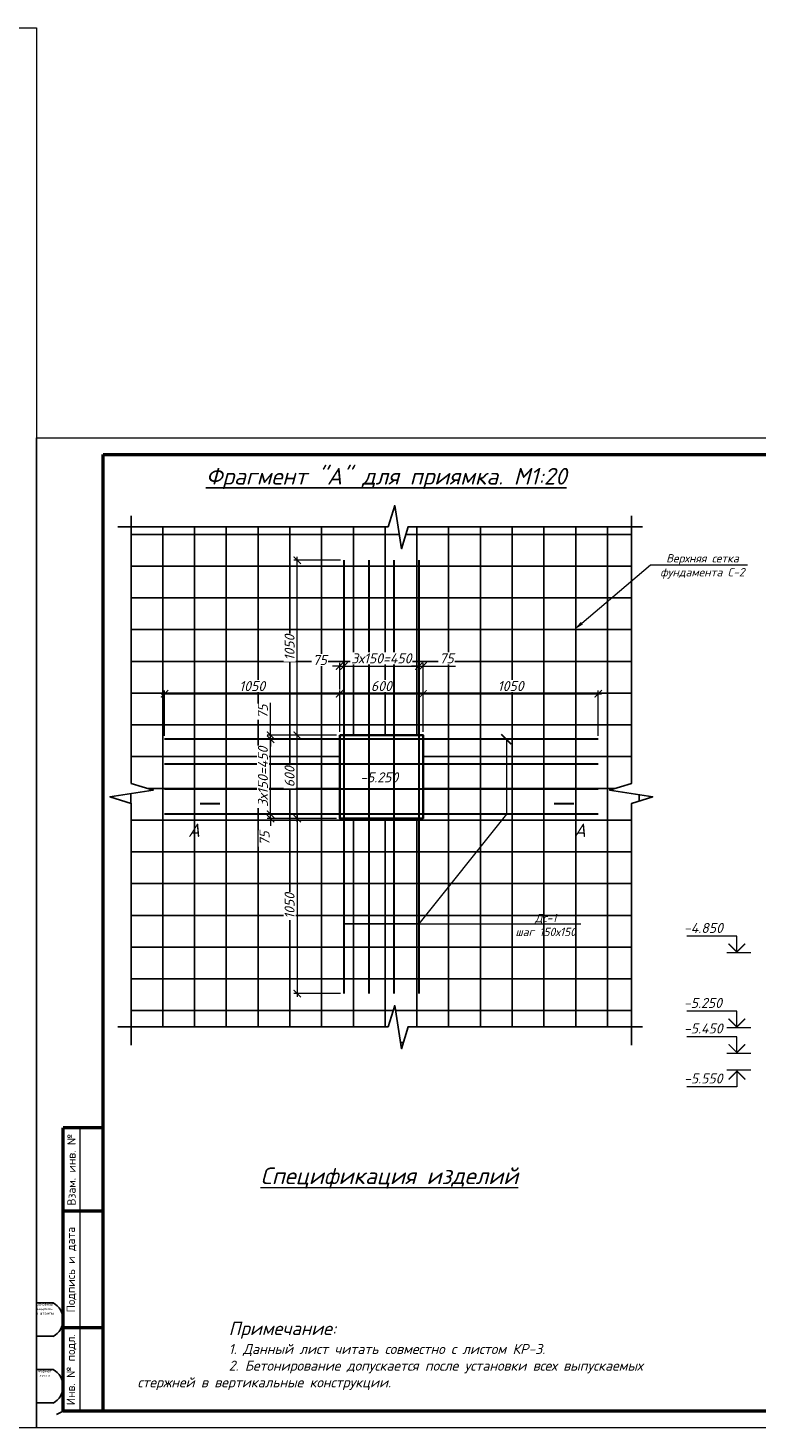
# Model space of a CAD drawing. Header units: millimetres. Extents: x -33345 to 4712671, y -3392 to 121473.
# Tile 33 of 256: x 325235 to 347092, y 44501 to 86501. Entities that reach past the tile are written whole.
import ezdxf
from ezdxf import colors
from ezdxf.entities.mleader import LeaderData, LeaderLine
from ezdxf.enums import TextEntityAlignment as Align
from ezdxf.math import Vec2, Vec3

# ---------------------------------------------------------------- set-up
doc = ezdxf.new("R2010")
doc.units = ezdxf.units.MM
doc.layers.add('0_Текст', color=7, linetype='Continuous', lineweight=20)
doc.layers.add('Lina', color=7, linetype='Continuous', lineweight=20)
doc.styles.add('ISO', font='isocpeui.ttf')
doc.styles.add('ISO_1.0', font='isocpeur.TTF')
doc.styles.add('X-U-RW-01$0$StyleROMANS', font='GOTHIC.TTF')
doc.dimstyles.new('Дв зас-М20', dxfattribs={"dimscale": 0, "dimtxt": 300, "dimasz": 220, "dimexe": 100, "dimexo": 100, "dimgap": 80, "dimtad": 1, "dimdec": 0, "dimlfac": 0.2, "dimzin": 0, "dimdsep": 46, "dimtxsty": 'ISO', "dimblk": 'ARCHTICK', "dimcen": 70, "dimdle": 100, "dimclrd": 251, "dimclre": 251, "dimclrt": 251, "dimadec": 0, "dimazin": 0, "dimtfac": 1, "dimtdec": 0, "dimtofl": 0, "dimtmove": 0, "dimatfit": 3, "dimldrblk": 'OPEN30', "dimfxl": 0.18, "dimtolj": 1, "dimtzin": 0, "dimlwd": 0, "dimlwe": 0, "dimarcsym": 0})

# ---------------------------------------------------------------- blocks, each defined once
blk = doc.blocks.new('awe4tD')
at = {"layer": 'Lina', "ltscale": 10}
blk.add_lwpolyline([(-44239015, 22734378), (-44314815, 22734378), (-44314815, 22776378), (-44239015, 22776378)], close=True, dxfattribs=at)
blk = doc.blocks.new('_ArchTick')
at = {"color": 0, "linetype": 'ByBlock', "const_width": 0.15}
blk.add_lwpolyline([(-0.5, -0.5), (0.5, 0.5)], dxfattribs=at)
blk = doc.blocks.new('*D2749')
at = {"color": 251, "lineweight": 0, "transparency": 16777216}
for p, q in [((329230, 66529), (334680, 66529)), ((329330, 65262), (329330, 66629)), ((334580, 65387), (334580, 66629))]:
    blk.add_line(p, q, dxfattribs=at)
at = {"layer": 'Defpoints', "color": 0, "transparency": 16777216}
for p in [(334580, 66529), (329330, 65162), (334580, 65287)]:
    blk.add_point(p, dxfattribs=at)
at = {"color": 251, "lineweight": 0, "transparency": 16777216, "xscale": 220, "yscale": 220, "zscale": 220, "rotation": 180}
blk.add_blockref('_ArchTick', (329330, 66529), dxfattribs=at)
at = {"color": 251, "lineweight": 0, "transparency": 16777216, "xscale": 220, "yscale": 220, "zscale": 220}
blk.add_blockref('_ArchTick', (334580, 66529), dxfattribs=at)
at = {"color": 251, "transparency": 16777216, "insert": (331955, 66759), "char_height": 300, "attachment_point": 5, "style": 'ISO', "bg_fill": 3, "box_fill_scale": 1.1, "bg_fill_color": 256, "bg_fill_true_color": 13158600, "bg_fill_transparency": 0}
blk.add_mtext('\\A1;1050', dxfattribs=at)
blk = doc.blocks.new('_Open30')
at = {"color": 0, "linetype": 'ByBlock', "lineweight": -2}
for p, q in [((-1, 0.27), (0, 0)), ((0, 0), (-1, -0.27)), ((0, 0), (-1, 0))]:
    blk.add_line(p, q, dxfattribs=at)
blk = doc.blocks.new('*D2750')
at = {"color": 251, "lineweight": 0, "transparency": 16777216}
for p, q in [((334480, 66529), (337180, 66529)), ((334580, 65387), (334580, 66629)), ((337080, 65387), (337080, 66629))]:
    blk.add_line(p, q, dxfattribs=at)
at = {"layer": 'Defpoints', "color": 0, "transparency": 16777216}
for p in [(337080, 66529), (334580, 65287), (337080, 65287)]:
    blk.add_point(p, dxfattribs=at)
at = {"color": 251, "lineweight": 0, "transparency": 16777216, "xscale": 220, "yscale": 220, "zscale": 220, "rotation": 180}
blk.add_blockref('_ArchTick', (334580, 66529), dxfattribs=at)
at = {"color": 251, "lineweight": 0, "transparency": 16777216, "xscale": 220, "yscale": 220, "zscale": 220}
blk.add_blockref('_ArchTick', (337080, 66529), dxfattribs=at)
at = {"color": 251, "transparency": 16777216, "insert": (335830, 66759), "char_height": 300, "attachment_point": 5, "style": 'ISO', "bg_fill": 3, "box_fill_scale": 1.1, "bg_fill_color": 256, "bg_fill_true_color": 13158600, "bg_fill_transparency": 0}
blk.add_mtext('\\A1;600', dxfattribs=at)
blk = doc.blocks.new('*D2751')
at = {"color": 251, "lineweight": 0, "transparency": 16777216}
for p, q in [((336980, 66529), (342430, 66529)), ((337080, 65387), (337080, 66629)), ((342330, 65262), (342330, 66629))]:
    blk.add_line(p, q, dxfattribs=at)
at = {"layer": 'Defpoints', "color": 0, "transparency": 16777216}
for p in [(342330, 66529), (337080, 65287), (342330, 65162)]:
    blk.add_point(p, dxfattribs=at)
at = {"color": 251, "lineweight": 0, "transparency": 16777216, "xscale": 220, "yscale": 220, "zscale": 220, "rotation": 180}
blk.add_blockref('_ArchTick', (337080, 66529), dxfattribs=at)
at = {"color": 251, "lineweight": 0, "transparency": 16777216, "xscale": 220, "yscale": 220, "zscale": 220}
blk.add_blockref('_ArchTick', (342330, 66529), dxfattribs=at)
at = {"color": 251, "transparency": 16777216, "insert": (339705, 66759), "char_height": 300, "attachment_point": 5, "style": 'ISO', "bg_fill": 3, "box_fill_scale": 1.1, "bg_fill_color": 256, "bg_fill_true_color": 13158600, "bg_fill_transparency": 0}
blk.add_mtext('\\A1;1050', dxfattribs=at)
blk = doc.blocks.new('*D2752')
at = {"color": 251, "lineweight": 0, "transparency": 16777216}
for p, q in [((334480, 65287), (333207, 65287)), ((333307, 62687), (333307, 65387)), ((334480, 62787), (333207, 62787))]:
    blk.add_line(p, q, dxfattribs=at)
at = {"layer": 'Defpoints', "color": 0, "transparency": 16777216}
for p in [(333307, 65287), (334580, 65287), (334580, 62787)]:
    blk.add_point(p, dxfattribs=at)
at = {"color": 251, "lineweight": 0, "transparency": 16777216, "xscale": 220, "yscale": 220, "zscale": 220}
for p, rotation in [((333307, 65287), 90), ((333307, 62787), 270)]:
    blk.add_blockref('_ArchTick', p, dxfattribs=dict(at, rotation=rotation))
at = {"color": 251, "transparency": 16777216, "insert": (333077, 64037), "char_height": 300, "attachment_point": 5, "rotation": 90, "style": 'ISO', "bg_fill": 3, "box_fill_scale": 1.1, "bg_fill_color": 256, "bg_fill_true_color": 13158600, "bg_fill_transparency": 0}
blk.add_mtext('\\A1;600', dxfattribs=at)
blk = doc.blocks.new('*D2753')
at = {"color": 251, "lineweight": 0, "transparency": 16777216}
for p, q in [((333307, 65187), (333307, 70637)), ((334605, 70537), (333207, 70537)), ((334480, 65287), (333207, 65287))]:
    blk.add_line(p, q, dxfattribs=at)
at = {"layer": 'Defpoints', "color": 0, "transparency": 16777216}
for p in [(333307, 70537), (334705, 70537), (334580, 65287)]:
    blk.add_point(p, dxfattribs=at)
at = {"color": 251, "lineweight": 0, "transparency": 16777216, "xscale": 220, "yscale": 220, "zscale": 220}
for p, rotation in [((333307, 70537), 90), ((333307, 65287), 270)]:
    blk.add_blockref('_ArchTick', p, dxfattribs=dict(at, rotation=rotation))
at = {"color": 251, "transparency": 16777216, "insert": (333077, 67912), "char_height": 300, "attachment_point": 5, "rotation": 90, "style": 'ISO', "bg_fill": 3, "box_fill_scale": 1.1, "bg_fill_color": 256, "bg_fill_true_color": 13158600, "bg_fill_transparency": 0}
blk.add_mtext('\\A1;1050', dxfattribs=at)
blk = doc.blocks.new('*D2754')
at = {"color": 251, "lineweight": 0, "transparency": 16777216}
for p, q in [((334480, 62787), (333207, 62787)), ((333307, 62887), (333307, 57437)), ((334605, 57537), (333207, 57537))]:
    blk.add_line(p, q, dxfattribs=at)
at = {"layer": 'Defpoints', "color": 0, "transparency": 16777216}
for p in [(334580, 62787), (333307, 57537), (334705, 57537)]:
    blk.add_point(p, dxfattribs=at)
at = {"color": 251, "lineweight": 0, "transparency": 16777216, "xscale": 220, "yscale": 220, "zscale": 220}
for p, rotation in [((333307, 62787), 90), ((333307, 57537), 270)]:
    blk.add_blockref('_ArchTick', p, dxfattribs=dict(at, rotation=rotation))
at = {"color": 251, "transparency": 16777216, "insert": (333077, 60162), "char_height": 300, "attachment_point": 5, "rotation": 90, "style": 'ISO', "bg_fill": 3, "box_fill_scale": 1.1, "bg_fill_color": 256, "bg_fill_true_color": 13158600, "bg_fill_transparency": 0}
blk.add_mtext('\\A1;1050', dxfattribs=at)
blk = doc.blocks.new('*D1197')
at = {"color": 251, "lineweight": 0, "transparency": 16777216}
for p, q in [((333207, 65162), (332407, 65162)), ((332507, 62812), (332507, 65262)), ((333258, 62912), (332407, 62912))]:
    blk.add_line(p, q, dxfattribs=at)
at = {"layer": 'Defpoints', "color": 0, "transparency": 16777216}
for p in [(333307, 65162), (333358, 62912)]:
    blk.add_point(p, dxfattribs=at)
at = {"color": 251, "lineweight": 0, "transparency": 16777216, "xscale": 220, "yscale": 220, "zscale": 220}
for p, rotation in [((332507, 65162), 90), ((332507, 62912), 270)]:
    blk.add_blockref('_ArchTick', p, dxfattribs=dict(at, rotation=rotation))
at = {"color": 251, "transparency": 16777216, "insert": (332277, 64037), "char_height": 300, "attachment_point": 5, "rotation": 90, "style": 'ISO', "bg_fill": 3, "box_fill_scale": 1.1, "bg_fill_color": 256, "bg_fill_true_color": 13158600, "bg_fill_transparency": 0}
blk.add_mtext('\\A1;3х150=450', dxfattribs=at)
at = {"layer": 'Defpoints', "color": 0, "transparency": 16777216}
blk.add_point((332507, 65162), dxfattribs=at)
blk = doc.blocks.new('*D1198')
at = {"color": 251, "lineweight": 0, "transparency": 16777216}
for p, q in [((332507, 65287), (332507, 66255)), ((333207, 65287), (332407, 65287)), ((333207, 65162), (332407, 65162)), ((332507, 65162), (332507, 64942))]:
    blk.add_line(p, q, dxfattribs=at)
at = {"layer": 'Defpoints', "color": 0, "transparency": 16777216}
for p in [(332507, 65287), (333307, 65287), (333307, 65162)]:
    blk.add_point(p, dxfattribs=at)
at = {"color": 251, "lineweight": 0, "transparency": 16777216, "xscale": 220, "yscale": 220, "zscale": 220}
for p, rotation in [((332507, 65287), 270), ((332507, 65162), 90)]:
    blk.add_blockref('_ArchTick', p, dxfattribs=dict(at, rotation=rotation))
at = {"color": 251, "transparency": 16777216, "insert": (332276, 65991), "char_height": 300, "attachment_point": 5, "rotation": 90, "style": 'ISO', "bg_fill": 3, "box_fill_scale": 1.1, "bg_fill_color": 256, "bg_fill_true_color": 13158600, "bg_fill_transparency": 0}
blk.add_mtext('\\A1;75', dxfattribs=at)
blk = doc.blocks.new('*D1199')
at = {"color": 251, "lineweight": 0, "transparency": 16777216}
for p, q in [((332507, 62912), (332507, 63132)), ((333258, 62912), (332407, 62912)), ((333207, 62787), (332407, 62787)), ((332507, 62787), (332507, 62567))]:
    blk.add_line(p, q, dxfattribs=at)
at = {"layer": 'Defpoints', "color": 0, "transparency": 16777216}
for p in [(332507, 62787), (333307, 62787), (333358, 62912)]:
    blk.add_point(p, dxfattribs=at)
at = {"color": 251, "lineweight": 0, "transparency": 16777216, "xscale": 220, "yscale": 220, "zscale": 220}
for p, rotation in [((332507, 62912), 270), ((332507, 62787), 90)]:
    blk.add_blockref('_ArchTick', p, dxfattribs=dict(at, rotation=rotation))
at = {"color": 251, "transparency": 16777216, "insert": (332327, 62189), "char_height": 300, "attachment_point": 5, "rotation": 90, "style": 'ISO', "bg_fill": 3, "box_fill_scale": 1.1, "bg_fill_color": 256, "bg_fill_true_color": 13158600, "bg_fill_transparency": 0}
blk.add_mtext('\\A1;75', dxfattribs=at)
blk = doc.blocks.new('*D1200')
at = {"color": 251, "lineweight": 0, "transparency": 16777216}
for p, q in [((334605, 67360), (337055, 67360)), ((334705, 66629), (334705, 67460)), ((336955, 66629), (336955, 67460))]:
    blk.add_line(p, q, dxfattribs=at)
at = {"layer": 'Defpoints', "color": 0, "transparency": 16777216}
for p in [(334705, 66529), (336955, 66529)]:
    blk.add_point(p, dxfattribs=at)
at = {"color": 251, "lineweight": 0, "transparency": 16777216, "xscale": 220, "yscale": 220, "zscale": 220, "rotation": 180}
blk.add_blockref('_ArchTick', (334705, 67360), dxfattribs=at)
at = {"color": 251, "lineweight": 0, "transparency": 16777216, "xscale": 220, "yscale": 220, "zscale": 220}
blk.add_blockref('_ArchTick', (336955, 67360), dxfattribs=at)
at = {"color": 251, "transparency": 16777216, "insert": (335830, 67590), "char_height": 300, "attachment_point": 5, "style": 'ISO', "bg_fill": 3, "box_fill_scale": 1.1, "bg_fill_color": 256, "bg_fill_true_color": 13158600, "bg_fill_transparency": 0}
blk.add_mtext('\\A1;3х150=450', dxfattribs=at)
at = {"layer": 'Defpoints', "color": 0, "transparency": 16777216}
blk.add_point((336955, 67360), dxfattribs=at)
blk = doc.blocks.new('*D1201')
at = {"color": 251, "lineweight": 0, "transparency": 16777216}
for p, q in [((336955, 67360), (336735, 67360)), ((336955, 66629), (336955, 67460)), ((337080, 66629), (337080, 67460)), ((337080, 67360), (338048, 67360))]:
    blk.add_line(p, q, dxfattribs=at)
at = {"layer": 'Defpoints', "color": 0, "transparency": 16777216}
for p in [(337080, 67360), (336955, 66529), (337080, 66529)]:
    blk.add_point(p, dxfattribs=at)
at = {"color": 251, "lineweight": 0, "transparency": 16777216, "xscale": 220, "yscale": 220, "zscale": 220}
blk.add_blockref('_ArchTick', (336955, 67360), dxfattribs=at)
at = {"color": 251, "lineweight": 0, "transparency": 16777216, "xscale": 220, "yscale": 220, "zscale": 220, "rotation": 180}
blk.add_blockref('_ArchTick', (337080, 67360), dxfattribs=at)
at = {"color": 251, "transparency": 16777216, "insert": (337784, 67592), "char_height": 300, "attachment_point": 5, "style": 'ISO', "bg_fill": 3, "box_fill_scale": 1.1, "bg_fill_color": 256, "bg_fill_true_color": 13158600, "bg_fill_transparency": 0}
blk.add_mtext('\\A1;75', dxfattribs=at)
blk = doc.blocks.new('*D1202')
at = {"color": 251, "lineweight": 0, "transparency": 16777216}
for p, q in [((334580, 67360), (334360, 67360)), ((334580, 66660), (334580, 67460)), ((334705, 66629), (334705, 67460)), ((334705, 67360), (334925, 67360))]:
    blk.add_line(p, q, dxfattribs=at)
at = {"layer": 'Defpoints', "color": 0, "transparency": 16777216}
for p in [(334580, 67360), (334580, 66560), (334705, 66529)]:
    blk.add_point(p, dxfattribs=at)
at = {"color": 251, "lineweight": 0, "transparency": 16777216, "xscale": 220, "yscale": 220, "zscale": 220}
blk.add_blockref('_ArchTick', (334580, 67360), dxfattribs=at)
at = {"color": 251, "lineweight": 0, "transparency": 16777216, "xscale": 220, "yscale": 220, "zscale": 220, "rotation": 180}
blk.add_blockref('_ArchTick', (334705, 67360), dxfattribs=at)
at = {"color": 251, "transparency": 16777216, "insert": (333982, 67541), "char_height": 300, "attachment_point": 5, "style": 'ISO', "bg_fill": 3, "box_fill_scale": 1.1, "bg_fill_color": 256, "bg_fill_true_color": 13158600, "bg_fill_transparency": 0}
blk.add_mtext('\\A1;75', dxfattribs=at)
blk = doc.blocks.new('*U265')
at = {"lineweight": 9}
for p, q in [((-20, -5), (-20, 292)), ((-20, 292), (400, 292)), ((400, 292), (400, -5)), ((400, -5), (-20, -5))]:
    blk.add_line(p, q, dxfattribs=at)
at = {"lineweight": 50}
for p, q in [((0, 0), (0, 287)), ((0, 287), (395, 287)), ((395, 287), (395, 0)), ((0, 85), (-12, 85)), ((-12, 0), (-12, 85)), ((0, 60), (-12, 60)), ((0, 25), (-12, 25)), ((0, 0), (-12, 0)), ((395, 0), (0, 0))]:
    blk.add_line(p, q, dxfattribs=at)
at = {"lineweight": 20}
blk.add_line((-7, 85), (-7, 0), dxfattribs=at)
at = {"layer": 'Defpoints'}
for p, q in [((396, 288), (395, 287)), ((-20, 32.5), (-15, 32.5)), ((-20, 22.5), (-15, 22.5)), ((-20, 12.5), (-15, 12.5)), ((-20, 2.5), (-15, 2.5)), ((-12, 0), (-14, -1))]:
    blk.add_line(p, q, dxfattribs=at)
for centre in [(-17.66, 27.5), (-17.66, 7.5)]:
    blk.add_arc(centre, 5.67, 298.0574, 61.9426, dxfattribs=at)
at = {"layer": '0_Текст', "char_height": 2.5, "attachment_point": 5, "rotation": 90, "style": 'ISO_1.0'}
for s, insert, width in [('Взам. инв. №', (-9.5, 72.5), 25), ('Подпись и дата', (-9.5, 42.5), 35), ('Инв. № подл.', (-9.5, 12.5), 25)]:
    blk.add_mtext(s, dxfattribs=dict(at, insert=insert, width=width))
at = {"layer": 'Defpoints', "char_height": 0.8, "width": 5, "attachment_point": 2, "style": 'ISO_1.0'}
for s, insert in [('Основная надпись \\Pи штампы', (-17.5, 32.5)), ('Формат листа', (-17.5, 12.5))]:
    blk.add_mtext(s, dxfattribs=dict(at, insert=insert))

msp = doc.modelspace()

# ---------------------------------------------------------------- hatches: boundary and pattern name
h = msp.add_hatch()
h.set_pattern_fill('ANSI37', color=253, scale=300, angle=45)
h.set_pattern_definition([(90, (309271.3, 154176.4), (-952.5, 0), []), (180, (309271.3, 154176.4), (-6e-14, -952.5), [])])
h.paths.add_polyline_path([(334580.185, 62787.197), (334580.185, 65287.197), (337080.185, 65287.197), (337080.185, 62787.197)], flags=16)
h.paths.add_polyline_path([(343330.185, 63837.197), (343330.185, 71537.197), (336630.185, 71537.197), (336430.185, 70878.47), (336230.185, 72175.178), (336030.185, 71537.197), (328330.185, 71537.197), (328330.185, 63837.197), (328988.912, 63637.197), (327692.204, 63437.197), (328330.185, 63237.197), (328330.185, 56537.197), (336030.185, 56537.197), (336230.185, 57175.178), (336430.185, 55878.47), (336630.185, 56537.197), (343330.185, 56537.197), (343330.185, 63237.197), (343968.166, 63437.197), (342671.458, 63637.197)])

# ---------------------------------------------------------------- linework, layer by layer
at = {"lineweight": 9}
for p, q in [((346906.308, 58752.465), (346189.715, 58752.465)), ((346906.308, 56502.465), (346189.715, 56502.465)), ((346905.597, 55736.63), (346189.004, 55736.63)), ((346906.308, 55236.63), (346193.11, 55236.63))]:
    msp.add_line(p, q, dxfattribs=at)
msp.add_lwpolyline([(328330.185, 71537.197), (336030.185, 71537.197), (336230.185, 72175.178), (336430.185, 70878.47), (336630.185, 71537.197), (343330.185, 71537.197), (343330.185, 63837.197), (342671.458, 63637.197), (343968.166, 63437.197), (343330.185, 63237.197), (343330.185, 56537.197), (336630.185, 56537.197), (336430.185, 55878.47), (336230.185, 57175.178), (336030.185, 56537.197), (328330.185, 56537.197), (328330.185, 63237.197), (327692.204, 63437.197), (328988.912, 63637.197), (328330.185, 63837.197)], close=True)
for points in [[(328330.185, 71869.53), (328330.185, 63837.197), (328988.912, 63637.197), (327692.204, 63437.197), (328330.185, 63237.197), (328330.185, 55987.832)], [(343662.067, 71537.197), (336630.185, 71537.197), (336430.185, 70878.47), (336230.185, 72175.178), (336030.185, 71537.197), (327925.344, 71537.197)], [(343330.185, 71869.53), (343330.185, 63837.197), (342671.458, 63637.197), (343968.166, 63437.197), (343330.185, 63237.197), (343330.185, 55987.832)], [(343662.067, 56537.197), (336630.185, 56537.197), (336430.185, 55878.47), (336230.185, 57175.178), (336030.185, 56537.197), (327925.344, 56537.197)]]:
    msp.add_lwpolyline(points)
at = {"color": 14, "lineweight": 30}
for points in [[(334705.185, 70537.197), (334705.185, 57537.197)], [(335455.185, 70537.197), (335455.185, 57537.197)], [(336205.185, 70537.197), (336205.185, 57537.197)], [(336955.185, 70537.197), (336955.185, 57537.197)], [(342330.185, 65162.197), (329330.185, 65162.197)], [(342330.185, 64412.197), (329330.185, 64412.197)], [(342330.185, 63662.197), (329330.185, 63662.197)], [(342330.185, 62912.197), (329330.185, 62912.197)]]:
    msp.add_lwpolyline(points, dxfattribs=at)
at = {"lineweight": 35}
msp.add_lwpolyline([(334580.185, 65287.197), (337080.185, 65287.197), (337080.185, 62787.197), (334580.185, 62787.197)], close=True, dxfattribs=at)
at = {"lineweight": 9}
for points in [[(330992.891, 63233.352, 60, 60, 0), (330392.891, 63233.352, 60, 60, 0), (330592.891, 63233.352, 0, 80, 0), (330592.891, 62833.352, 0, 0, 0), (330592.891, 62233.352, 0, 0, 0)], [(341002.267, 63233.352, 60, 60, 0), (341602.267, 63233.352, 60, 60, 0), (341402.267, 63233.352, 0, 80, 0), (341402.267, 62833.352, 0, 0, 0), (341402.267, 62233.352, 0, 0, 0)]]:
    msp.add_lwpolyline(points, format="xyseb", dxfattribs=at)
for points in [[(346489.715, 58752.465), (346489.715, 59252.465), (344988.579, 59252.465)], [(346489.715, 56502.465), (346489.715, 57002.465), (344988.579, 57002.465)], [(346489.004, 55736.63), (346489.004, 56236.63), (344987.868, 56236.63)], [(346493.11, 55236.63), (346493.11, 54736.63), (344991.974, 54736.63)]]:
    msp.add_lwpolyline(points, dxfattribs=at)
at = {"lineweight": 9, "const_width": 40}
for points in [[(346739.715, 59030.745), (346489.715, 58780.745), (346239.715, 59030.745)], [(346739.715, 56780.745), (346489.715, 56530.745), (346239.715, 56780.745)], [(346739.004, 56014.91), (346489.004, 55764.91), (346239.004, 56014.91)], [(346743.11, 54958.35), (346493.11, 55208.35), (346243.11, 54958.35)]]:
    msp.add_lwpolyline(points, dxfattribs=at)

# ---------------------------------------------------------------- block references
msp.add_blockref('awe4tD', (44564503.28, -22689876.566))

# ---------------------------------------------------------------- texts
at = {"lineweight": 9, "style": 'ISO'}
msp.add_text('А', height=400, dxfattribs=at).set_placement((330392.891, 62633.352), align=Align.TOP_RIGHT)
msp.add_text('А', height=400, dxfattribs=at).set_placement((341602.267, 62633.352), align=Align.TOP_LEFT)
for s, p in [('-4.850', (344901.76, 59352.465)), ('-5.250', (344901.76, 57102.465)), ('-5.450', (344901.05, 56336.63)), ('-5.550', (344905.156, 54836.63))]:
    msp.add_text(s, height=300, dxfattribs=at).set_placement(p)
at = {"color": 0, "lineweight": 15, "style": 'ISO'}
msp.add_text('%%UСпецификация изделий', height=500, dxfattribs=at).set_placement((336070.564, 51816.937), align=Align.CENTER)
for s, insert, char_height, width, attachment_point, style in [('{\\LФрагмент "А" для приямка. М1:20}', (330568.046, 73303.702), 500, 12875.52464, 1, 'ISO'), ('{\\C5;-5.250}', (335763.477, 64021.552), 300, 1235.04545, 5, 'ISO'), ('\\pi459.54;{\\LСечение 1-1}', (313715.202, 60078.462), 400, 17728.76474, 1, 'X-U-RW-01$0$StyleROMANS'), ('\\pi2734.5;{\\H1.33333x;Примечание:\\H1.25003x; \\P\\pi0;}1. Данный лист читать совместно с листом {\\C1;КР-3.\\P}2. Бетонирование допускается после установки всех выпускаемых стержней в вертикальные конструкции.', (328516.802, 47688.501), 300, 15750.75644, 1, 'ISO')]:
    msp.add_mtext(s, dxfattribs=dict(insert=insert, char_height=char_height, width=width, attachment_point=attachment_point, style=style))

# ---------------------------------------------------------------- leaders
at = {"ltscale": 0.1}
ml = msp.add_multileader_mtext('Standard', dxfattribs=at)
ml.set_content('{\\C256;Верхняя сетка \\Pфундамента С-2}', color=251, style='ISO')
ml.set_leader_properties(color=256, lineweight=0)
ml.build(insert=Vec2(0, 0))
ml.multileader.update_dxf_attribs({"text_left_attachment_type": 6, "text_right_attachment_type": 6, "dogleg_length": 200, "arrow_head_size": 300})
ctx = ml.context
ctx.base_point, ctx.char_height, ctx.arrow_head_size, ctx.plane_origin = Vec3(344098.388, 70392.308), 250, 300, Vec3(341408.177, 68414.816)
ctx.left_attachment, ctx.right_attachment, ctx.text_align_type = 6, 6, 1
notes = []
notes.append((ctx, [(0, (1, 1, 0), (343898.388, 70392.308), (1, 0), 200, [(0, [(341611.159, 68451.804)], 0, [])])]))
ctx.mtext.insert, ctx.mtext.width, ctx.mtext.alignment, ctx.mtext.flow_direction = Vec3(345457.49, 70717.308), 4177.26164, 2, 5
ml = msp.add_multileader_mtext('Standard', dxfattribs=at)
ml.set_content('{\\C256;Дс-1 \\Pшаг 150х150}', color=251, style='ISO')
ml.set_leader_properties(color=256, lineweight=0)
ml.set_arrow_properties(name='ARCHTICK')
ml.build(insert=Vec2(0, 0))
ml.multileader.update_dxf_attribs({"text_left_attachment_type": 6, "text_right_attachment_type": 6, "dogleg_length": 200, "arrow_head_size": 300})
ctx = ml.context
ctx.base_point, ctx.char_height, ctx.arrow_head_size, ctx.plane_origin = Vec3(339777.4, 59625.692), 250, 300, Vec3(339577.4, 65037.197)
ctx.left_attachment, ctx.right_attachment, ctx.text_align_type = 6, 6, 1
notes.append((ctx, [(0, (1, 1, 0), (339577.4, 59625.692), (1, 0), 200, [(9, [(339577.4, 65162.197), (339577.4, 64412.197), (339577.4, 63662.197), (339577.4, 62912.197), (336955.185, 59625.692), (336205.185, 59625.692), (335455.185, 59625.692), (334705.185, 59625.692)], 0, [])])]))
ctx.mtext.insert, ctx.mtext.alignment, ctx.mtext.flow_direction = Vec3(340756.862, 59925.692), 2, 5
for ctx, leaders in notes:
    for number, flags, end, landing, length, lines in leaders:
        leader = LeaderData()
        leader.index, (leader.has_last_leader_line, leader.has_dogleg_vector, leader.attachment_direction) = number, flags
        leader.last_leader_point, leader.dogleg_vector, leader.dogleg_length = Vec3(end), Vec3(landing), length
        for number, points, colour, breaks in lines:
            line = LeaderLine()
            line.index, line.vertices, line.color, line.breaks = number, Vec3.list(points), colors.encode_raw_color(colour), breaks
            leader.lines.append(line)
        ctx.leaders.append(leader)

# ---------------------------------------------------------------- next in the draw order: dimensions: what is measured, and where the dimension line sits
dim = msp.add_linear_dim(base=(334580.185, 66529.268), p1=(329330.185, 65162.197), p2=(334580.185, 65287.197), dimstyle='Дв зас-М20', override={"dimscale": 1, "dimtxsty": 'ISO', "dimtfill": 1})
dim.commit()
dim.dimension.update_dxf_attribs({"geometry": '*D2749', "text_midpoint": (331955.185, 66759.268)})

# ---------------------------------------------------------------- next in the draw order: dimensions: what is measured, and where the dimension line sits
dim = msp.add_linear_dim(base=(337080.185, 66529.268), p1=(334580.185, 65287.197), p2=(337080.185, 65287.197), text='600', dimstyle='Дв зас-М20', override={"dimscale": 1, "dimtxsty": 'ISO', "dimtfill": 1})
dim.commit()
dim.dimension.update_dxf_attribs({"geometry": '*D2750', "text_midpoint": (335830.185, 66759.268)})

# ---------------------------------------------------------------- next in the draw order: dimensions: what is measured, and where the dimension line sits
dim = msp.add_linear_dim(base=(342330.185, 66529.268), p1=(337080.185, 65287.197), p2=(342330.185, 65162.197), dimstyle='Дв зас-М20', override={"dimscale": 1, "dimtxsty": 'ISO', "dimtfill": 1})
dim.commit()
dim.dimension.update_dxf_attribs({"geometry": '*D2751', "text_midpoint": (339705.185, 66759.268)})
dim = msp.add_linear_dim(base=(333307.492, 65287.197), p1=(334580.185, 62787.197), p2=(334580.185, 65287.197), angle=90, text='600', dimstyle='Дв зас-М20', override={"dimscale": 1, "dimtxsty": 'ISO', "dimtfill": 1})
dim.commit()
dim.dimension.update_dxf_attribs({"geometry": '*D2752', "text_midpoint": (333077.492, 64037.197)})

# ---------------------------------------------------------------- next in the draw order: dimensions: what is measured, and where the dimension line sits
for base, p1, p2, picture, middle in [((333307.492, 70537.197), (334580.185, 65287.197), (334705.185, 70537.197), '*D2753', (333077.492, 67912.197)), ((333307.492, 57537.197), (334580.185, 62787.197), (334705.185, 57537.197), '*D2754', (333077.492, 60162.197))]:
    dim = msp.add_linear_dim(base=base, p1=p1, p2=p2, angle=90, dimstyle='Дв зас-М20', override={"dimscale": 1, "dimtxsty": 'ISO', "dimtfill": 1})
    dim.commit()
    dim.dimension.update_dxf_attribs({"geometry": picture, "text_midpoint": middle})

# ---------------------------------------------------------------- next in the draw order: dimensions: what is measured, and where the dimension line sits
dim = msp.add_linear_dim(base=(336955.185, 67359.89), p1=(334705.185, 66529.268), p2=(336955.185, 66529.268), text='3х150=<>', dimstyle='Дв зас-М20', override={"dimscale": 1, "dimtxsty": 'ISO', "dimtfill": 1})
dim.commit()
dim.dimension.update_dxf_attribs({"geometry": '*D1200', "text_midpoint": (335830.185, 67589.89)})
dim = msp.add_linear_dim(base=(332507.492, 65162.197), p1=(333357.685, 62912.197), p2=(333307.492, 65162.197), angle=90, text='3х150=<>', dimstyle='Дв зас-М20', override={"dimscale": 1, "dimtfill": 1})
dim.commit()
dim.dimension.update_dxf_attribs({"geometry": '*D1197', "text_midpoint": (332507.492, 64037.197), "dimtype": 160})

# ---------------------------------------------------------------- next in the draw order: dimensions: what is measured, and where the dimension line sits
dim = msp.add_linear_dim(base=(334580.185, 67359.89), p1=(334705.185, 66529.268), p2=(334580.185, 66559.89), text='75', dimstyle='Дв зас-М20', override={"dimscale": 1, "dimtxsty": 'ISO', "dimtmove": 1, "dimtfill": 1})
dim.commit()
dim.dimension.update_dxf_attribs({"geometry": '*D1202', "text_midpoint": (333981.73, 67308.848), "dimtype": 160})
dim = msp.add_linear_dim(base=(337080.185, 67359.89), p1=(336955.185, 66529.268), p2=(337080.185, 66529.268), text='75', dimstyle='Дв зас-М20', override={"dimscale": 1, "dimtxsty": 'ISO', "dimtfill": 1})
dim.commit()
dim.dimension.update_dxf_attribs({"geometry": '*D1201', "text_midpoint": (337783.935, 67591.822)})
dim = msp.add_linear_dim(base=(332507.492, 65287.197), p1=(333307.492, 65162.197), p2=(333307.492, 65287.197), angle=90, text='75', dimstyle='Дв зас-М20', override={"dimscale": 1, "dimtxsty": 'ISO', "dimtfill": 1})
dim.commit()
dim.dimension.update_dxf_attribs({"geometry": '*D1198', "text_midpoint": (332275.56, 65990.947)})
dim = msp.add_linear_dim(base=(332507.492, 62787.197), p1=(333357.685, 62912.197), p2=(333307.492, 62787.197), angle=90, text='75', dimstyle='Дв зас-М20', override={"dimscale": 1, "dimtxsty": 'ISO', "dimtmove": 1, "dimtfill": 1})
dim.commit()
dim.dimension.update_dxf_attribs({"geometry": '*D1199', "text_midpoint": (332558.534, 62188.743), "dimtype": 160})

# ---------------------------------------------------------------- next in the draw order: block references
at = {"ltscale": 500, "xscale": 100, "yscale": 100, "zscale": 100}
msp.add_blockref('*U265', (327488.406, 45001.326), dxfattribs=at)

doc.saveas('drawing.dxf')
